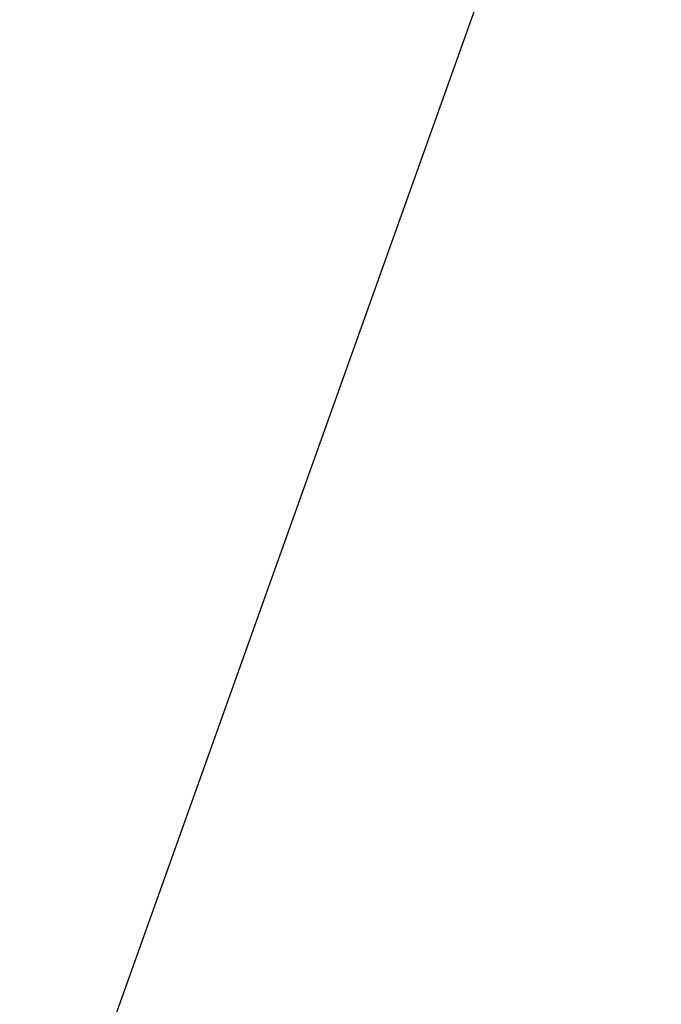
# Model space of a CAD drawing. Header units: metres. Extents: x 136326 to 138181, y 453212 to 454732.
# Tile 40 of 55: x 136687 to 136698, y 454091 to 454107. Entities that reach past the tile are written whole.
import ezdxf

# ---------------------------------------------------------------- set-up
doc = ezdxf.new("R2010")
doc.units = ezdxf.units.M
doc.layers.add('-DR-alg-bladkaders viewports', color=7, linetype='Continuous')

msp = doc.modelspace()

# ---------------------------------------------------------------- linework, layer by layer
at = {"layer": '-DR-alg-bladkaders viewports'}
msp.add_lwpolyline([(136698.0804223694, 454116.4643013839), (136632.6352693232, 453933.3243508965), (136583.9607493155, 453950.7182150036), (136649.4059023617, 454133.8581654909)], close=True, dxfattribs=at)

doc.saveas('drawing.dxf')
